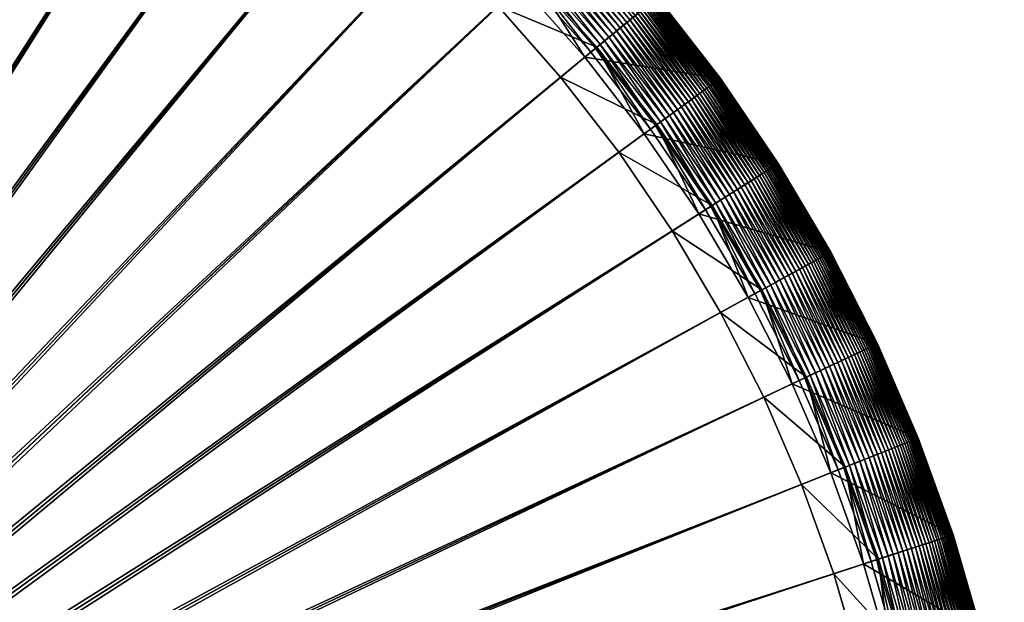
# Model space of a CAD drawing. Header units: millimetres. Extents: x -38.8 to 49.8, y -3.5 to 19.4.
# Tile 194 of 256: x -18 to -15.8, y 16.8 to 18.1. Entities that reach past the tile are written whole.
import ezdxf

# ---------------------------------------------------------------- set-up
doc = ezdxf.new("R2010")
doc.units = ezdxf.units.MM
doc.layers.get('0').update_dxf_attribs({"true_color": 0x5890e1})

msp = doc.modelspace()

# ---------------------------------------------------------------- meshes
at = {"color": 206, "true_color": 0x6c0888}
mesh = msp.add_polyface(dxfattribs=at)
corners = [(-19.309, 19.1946, -2.9828), (-19.2948, 16.0805, -2.9828), (-19.0992, 19.188, -2.9828), (-19.309, 16.0809, -3.3688), (-19.309, 19.1101, -3.3519), (-19.1046, 19.1037, -3.3519), (-19.2806, 16.0791, -2.9828), (-18.8903, 19.1683, -2.9828), (-19.2948, 16.0805, -3.3688), (-18.9009, 19.0845, -3.3519), (-19.2665, 16.0769, -2.9828), (-18.683, 19.1355, -2.9828), (-19.2806, 16.0791, -3.3688), (-18.6989, 19.0525, -3.3519), (-19.2526, 16.0738, -2.9828), (-18.4782, 19.0897, -2.9828), (-19.2665, 16.0769, -3.3688), (-18.4992, 19.0078, -3.3519), (-19.2389, 16.0698, -2.9828), (-18.2767, 19.0311, -2.9828), (-19.2526, 16.0738, -3.3688), (-18.3028, 18.9508, -3.3519), (-19.2255, 16.065, -2.9828), (-18.0792, 18.96, -2.9828), (-19.2389, 16.0698, -3.3688), (-18.1103, 18.8815, -3.3519), (-19.2124, 16.0593, -2.9828), (-17.8866, 18.8767, -2.9828), (-19.2255, 16.065, -3.3688), (-17.9226, 18.8002, -3.3519), (-19.1997, 16.0528, -2.9828), (-17.6996, 18.7814, -2.9828), (-19.2124, 16.0593, -3.3688), (-17.7403, 18.7074, -3.3519), (-19.1874, 16.0456, -2.9828), (-17.519, 18.6746, -2.9828), (-19.1997, 16.0528, -3.3688), (-17.5643, 18.6032, -3.3519), (-17.5049, 18.6968, -2.984), (-17.3375, 18.5675, -2.9831), (-17.33, 18.5779, -2.984), (-17.5118, 18.6859, -2.9831), (-17.3454, 18.5566, -2.9828), (-19.1756, 16.0376, -2.9828), (-19.1874, 16.0456, -3.3688), (-17.3951, 18.4883, -3.3519), (-17.5099, 18.6889, -3.6054), (-17.3355, 18.5703, -3.6054), (-17.3553, 18.5429, -5.8084), (-17.2644, 18.6681, -3.0341), (-17.2682, 18.6629, -3.0276), (-17.0959, 18.5292, -3.0276), (-17.2723, 18.6572, -3.0214), (-17.1003, 18.5238, -3.0214), (-17.2767, 18.6512, -3.0157), (-17.1051, 18.518, -3.0157), (-17.2814, 18.6447, -3.0103), (-17.1102, 18.5119, -3.0103), (-17.2864, 18.6379, -3.0053), (-17.1156, 18.5054, -3.0053), (-17.2916, 18.6306, -3.0008), (-17.1213, 18.4985, -3.0008), (-17.2972, 18.623, -2.9967), (-17.1273, 18.4912, -2.9967), (-17.3031, 18.6148, -2.9931), (-17.1337, 18.4834, -2.9931), (-17.3093, 18.6063, -2.9901), (-17.1405, 18.4753, -2.9901), (-17.3159, 18.5973, -2.9875), (-17.1475, 18.4667, -2.9875), (-17.3227, 18.5878, -2.9854), (-17.155, 18.4577, -2.9854), (-17.1628, 18.4483, -2.984), (-17.171, 18.4384, -2.9831), (-17.1796, 18.428, -2.9828), (-19.1644, 16.0288, -2.9828), (-19.1756, 16.0376, -3.3688), (-17.2334, 18.3629, -3.3519), (-17.1688, 18.441, -3.6054), (-17.1904, 18.415, -5.8084), (-17.2362, 18.707, -5.9621), (-17.0611, 18.5712, -5.9621), (-19.1537, 16.0194, -2.9828), (-17.0222, 18.2892, -2.9828), (-19.1644, 16.0288, -3.3688), (-17.08, 18.2276, -3.3519), (-19.1436, 16.0093, -2.9828), (-16.8738, 18.1408, -2.9828), (-19.1537, 16.0194, -3.3688), (-16.9354, 18.083, -3.3519), (-19.1341, 15.9986, -2.9828), (-16.735, 17.9834, -2.9828), (-19.1436, 16.0093, -3.3688), (-16.8001, 17.9295, -3.3519), (-19.1254, 15.9874, -2.9828), (-16.6064, 17.8176, -2.9828), (-19.1341, 15.9986, -3.3688), (-16.6747, 17.7679, -3.3519)]
mesh.append_faces([[corners[k] for k in face] for face in [(0, 1, 2), (2, 6, 7), (7, 10, 11), (11, 14, 15), (15, 18, 19), (19, 22, 23), (23, 26, 27), (27, 30, 31), (31, 34, 35), (38, 39, 40), (41, 42, 39), (35, 43, 42), (37, 47, 45), (46, 48, 47), (68, 71, 69), (70, 72, 71), (40, 73, 72), (39, 74, 73), (42, 75, 74), (45, 78, 77), (47, 79, 78), (48, 81, 79), (74, 82, 83), (83, 86, 87), (87, 90, 91), (91, 94, 95)]], dxfattribs={"vtx0": -1, "color": 206})
mesh.append_faces([[corners[k] for k in face] for face in [(3, 4, 5), (8, 5, 9), (12, 9, 13), (16, 13, 17), (20, 17, 21), (24, 21, 25), (28, 25, 29), (32, 29, 33), (36, 33, 37), (44, 37, 45), (37, 46, 47), (49, 50, 51), (50, 52, 53), (52, 54, 55), (54, 56, 57), (56, 58, 59), (58, 60, 61), (60, 62, 63), (62, 64, 65), (64, 66, 67), (66, 68, 69), (68, 70, 71), (70, 40, 72), (40, 39, 73), (39, 42, 74), (76, 45, 77), (45, 47, 78), (47, 48, 79), (48, 80, 81), (84, 77, 85), (88, 85, 89), (92, 89, 93), (96, 93, 97)]], dxfattribs={"vtx2": -1, "color": 206})
mesh = msp.add_polyface(dxfattribs=at)
corners = [(-19.2526, 16.0738, -3.3688), (-18.3028, 18.9508, -3.3519), (-19.2389, 16.0698, -3.3688), (-18.2767, 19.0311, -2.9828), (-19.2389, 16.0698, -2.9828), (-19.2255, 16.065, -2.9828), (-18.1103, 18.8815, -3.3519), (-19.2255, 16.065, -3.3688), (-18.0792, 18.96, -2.9828), (-19.2124, 16.0593, -2.9828), (-17.9226, 18.8002, -3.3519), (-19.2124, 16.0593, -3.3688), (-17.8866, 18.8767, -2.9828), (-19.1997, 16.0528, -2.9828), (-17.7403, 18.7074, -3.3519), (-19.1997, 16.0528, -3.3688), (-17.6996, 18.7814, -2.9828), (-19.1874, 16.0456, -2.9828), (-17.5643, 18.6032, -3.3519), (-19.1874, 16.0456, -3.3688), (-17.519, 18.6746, -2.9828), (-19.1756, 16.0376, -2.9828), (-17.3951, 18.4883, -3.3519), (-19.1756, 16.0376, -3.3688), (-17.3454, 18.5566, -2.9828), (-19.1644, 16.0288, -2.9828), (-17.2334, 18.3629, -3.3519), (-19.1644, 16.0288, -3.3688), (-17.1796, 18.428, -2.9828), (-19.1537, 16.0194, -2.9828), (-17.08, 18.2276, -3.3519), (-19.1537, 16.0194, -3.3688), (-17.0222, 18.2892, -2.9828), (-19.1436, 16.0093, -2.9828), (-16.9354, 18.083, -3.3519), (-19.1436, 16.0093, -3.3688), (-16.8738, 18.1408, -2.9828), (-19.1341, 15.9986, -2.9828), (-16.8001, 17.9295, -3.3519), (-19.1341, 15.9986, -3.3688), (-16.735, 17.9834, -2.9828), (-19.1254, 15.9874, -2.9828), (-16.6747, 17.7679, -3.3519), (-19.1254, 15.9874, -3.3688), (-16.6064, 17.8176, -2.9828), (-19.1174, 15.9756, -2.9828), (-16.4884, 17.644, -2.9828), (-16.5597, 17.5987, -3.3519), (-19.1174, 15.9756, -3.3688), (-19.1101, 15.9633, -2.9828), (-16.3816, 17.4633, -2.9828), (-16.4556, 17.4226, -3.3519), (-19.1101, 15.9633, -3.3688), (-19.1037, 15.9506, -2.9828), (-16.2863, 17.2764, -2.9828), (-16.3627, 17.2404, -3.3519), (-19.1037, 15.9506, -3.3688), (-19.098, 15.9375, -2.9828), (-16.2029, 17.0837, -2.9828), (-16.2815, 17.0526, -3.3519), (-19.098, 15.9375, -3.3688), (-19.0932, 15.9241, -2.9828), (-16.1318, 16.8863, -2.9828), (-16.2122, 16.8602, -3.3519), (-19.0932, 15.9241, -3.3688), (-19.0892, 15.9104, -2.9828), (-16.0733, 16.6848, -2.9828), (-16.1551, 16.6637, -3.3519), (-19.0892, 15.9104, -3.3688), (-19.0861, 15.8965, -2.9828), (-16.0275, 16.4799, -2.9828), (-16.1105, 16.4641, -3.3519), (-19.0861, 15.8965, -3.3688), (-19.0839, 15.8824, -2.9828), (-15.9947, 16.2727, -2.9828), (-16.0785, 16.2621, -3.3519), (-19.0839, 15.8824, -3.3688), (-19.0825, 15.8682, -2.9828), (-16.0593, 16.0584, -3.3519), (-19.0825, 15.8682, -3.3688), (-15.9749, 16.0637, -2.9828), (-19.0821, 15.854, -2.9828), (-16.0528, 15.854, -3.3519), (-19.0821, 15.854, -3.3688)]
mesh.append_faces([[corners[k] for k in face] for face in [(0, 1, 2), (2, 6, 7), (7, 10, 11), (11, 14, 15), (15, 18, 19), (19, 22, 23), (23, 26, 27), (27, 30, 31), (31, 34, 35), (35, 38, 39), (39, 42, 43), (44, 45, 46), (43, 47, 48), (46, 49, 50), (48, 51, 52), (50, 53, 54), (52, 55, 56), (54, 57, 58), (56, 59, 60), (58, 61, 62), (60, 63, 64), (62, 65, 66), (64, 67, 68), (66, 69, 70), (68, 71, 72), (70, 73, 74), (72, 75, 76), (76, 78, 79), (79, 82, 83)]], dxfattribs={"vtx0": -1, "color": 206})
mesh.append_faces([[corners[k] for k in face] for face in [(3, 4, 5), (8, 5, 9), (12, 9, 13), (16, 13, 17), (20, 17, 21), (24, 21, 25), (28, 25, 29), (32, 29, 33), (36, 33, 37), (40, 37, 41), (44, 41, 45), (43, 42, 47), (46, 45, 49), (48, 47, 51), (50, 49, 53), (52, 51, 55), (54, 53, 57), (56, 55, 59), (58, 57, 61), (60, 59, 63), (62, 61, 65), (64, 63, 67), (66, 65, 69), (68, 67, 71), (70, 69, 73), (72, 71, 75), (74, 73, 77), (76, 75, 78), (80, 77, 81), (79, 78, 82)]], dxfattribs={"vtx2": -1, "color": 206})
mesh = msp.add_polyface(dxfattribs=at)
corners = [(-17.08, 18.2276, -3.3519), (-16.8615, 18.1524, -3.6054), (-16.9354, 18.083, -3.3519), (-17.0106, 18.3015, -3.6054), (-16.8861, 18.1292, -5.8084), (-16.7406, 18.2659, -3.1333), (-16.5955, 18.0988, -3.1239), (-16.5942, 18.0998, -3.1333), (-16.7418, 18.2647, -3.1239), (-16.597, 18.0975, -3.1148), (-16.7432, 18.2634, -3.1148), (-16.5988, 18.096, -3.1057), (-16.7449, 18.2618, -3.1057), (-16.6009, 18.0943, -3.0969), (-16.7469, 18.2599, -3.0969), (-16.6033, 18.0924, -3.0882), (-16.7491, 18.2578, -3.0882), (-16.6059, 18.0901, -3.0797), (-16.7517, 18.2555, -3.0797), (-16.6089, 18.0877, -3.0714), (-16.7545, 18.2528, -3.0714), (-16.7576, 18.2499, -3.0634), (-16.6122, 18.0849, -3.0634), (-16.7611, 18.2466, -3.0556), (-16.6159, 18.0819, -3.0556), (-16.7648, 18.2431, -3.0481), (-16.6198, 18.0786, -3.0481), (-16.7689, 18.2393, -3.041), (-16.6241, 18.0751, -3.041), (-16.7733, 18.2351, -3.0341), (-16.6288, 18.0712, -3.0341), (-16.778, 18.2307, -3.0276), (-16.6338, 18.0671, -3.0276), (-16.7831, 18.2259, -3.0214), (-16.6392, 18.0626, -3.0214), (-16.7886, 18.2208, -3.0157), (-16.6449, 18.0579, -3.0157), (-16.7944, 18.2154, -3.0103), (-16.6511, 18.0528, -3.0103), (-16.8005, 18.2096, -3.0053), (-16.6576, 18.0474, -3.0053), (-16.8071, 18.2034, -3.0008), (-16.6645, 18.0417, -3.0008), (-16.814, 18.1969, -2.9967), (-16.6718, 18.0356, -2.9967), (-16.8213, 18.1901, -2.9931), (-16.6795, 18.0293, -2.9931), (-16.829, 18.1828, -2.9901), (-16.6877, 18.0225, -2.9901), (-16.8371, 18.1752, -2.9875), (-16.6963, 18.0154, -2.9875), (-16.8457, 18.1672, -2.9854), (-16.7053, 18.008, -2.9854), (-16.8546, 18.1588, -2.984), (-16.7147, 18.0002, -2.984), (-16.864, 18.15, -2.9831), (-16.7246, 17.992, -2.9831), (-16.8738, 18.1408, -2.9828), (-16.735, 17.9834, -2.9828), (-16.722, 17.9942, -3.6054), (-16.8001, 17.9295, -3.3519), (-16.748, 17.9726, -5.8084), (-16.7383, 18.2681, -5.9621), (-16.5918, 18.1019, -5.9621), (-16.5657, 17.8471, -2.9875), (-16.5751, 17.8402, -2.9854), (-16.5851, 17.833, -2.984), (-16.5955, 17.8255, -2.9831), (-16.6064, 17.8176, -2.9828), (-16.62, 17.8076, -5.8084)]
mesh.append_faces([[corners[k] for k in face] for face in [(0, 1, 2), (3, 4, 1), (5, 6, 7), (8, 9, 6), (10, 11, 9), (12, 13, 11), (14, 15, 13), (16, 17, 15), (18, 19, 17), (20, 22, 19), (21, 24, 22), (23, 26, 24), (25, 28, 26), (27, 30, 28), (29, 32, 30), (31, 34, 32), (33, 36, 34), (35, 38, 36), (37, 40, 38), (39, 42, 40), (41, 44, 42), (43, 46, 44), (45, 48, 46), (47, 50, 48), (49, 52, 50), (51, 54, 52), (53, 56, 54), (55, 58, 56), (2, 59, 60), (1, 61, 59), (4, 63, 61)]], dxfattribs={"vtx0": -1, "color": 206})
mesh.append_faces([[corners[k] for k in face] for face in [(20, 21, 22), (21, 23, 24), (23, 25, 26), (25, 27, 28), (27, 29, 30), (29, 31, 32), (31, 33, 34), (33, 35, 36), (35, 37, 38), (37, 39, 40), (39, 41, 42), (41, 43, 44), (43, 45, 46), (45, 47, 48), (47, 49, 50), (49, 51, 52), (51, 53, 54), (53, 55, 56), (55, 57, 58), (2, 1, 59), (1, 4, 61), (4, 62, 63), (48, 50, 64), (50, 52, 65), (52, 54, 66), (54, 56, 67), (56, 58, 68), (59, 61, 69)]], dxfattribs={"vtx2": -1, "color": 206})
mesh = msp.add_polyface(dxfattribs=at)
corners = [(-16.7383, 18.2681, -5.9621), (-16.5918, 18.1019, -3.181), (-16.5918, 18.1019, -5.9621), (-16.7383, 18.2681, -3.181), (-16.5918, 18.1019, -3.1713), (-16.7383, 18.268, -3.1713), (-16.592, 18.1017, -3.1617), (-16.7385, 18.2678, -3.1617), (-16.5925, 18.1013, -3.1522), (-16.739, 18.2674, -3.1522), (-16.5932, 18.1006, -3.1427), (-16.7397, 18.2667, -3.1427), (-16.5942, 18.0998, -3.1333), (-16.456, 17.9268, -3.181), (-16.456, 17.9268, -5.9621), (-16.456, 17.9268, -3.1713), (-16.4562, 17.9266, -3.1617), (-16.4568, 17.9262, -3.1522), (-16.4575, 17.9257, -3.1427), (-16.4586, 17.9249, -3.1333), (-16.5955, 18.0988, -3.1239), (-16.4599, 17.924, -3.1239), (-16.597, 18.0975, -3.1148), (-16.4615, 17.9228, -3.1148), (-16.5988, 18.096, -3.1057), (-16.4634, 17.9214, -3.1057), (-16.6009, 18.0943, -3.0969), (-16.4656, 17.9199, -3.0969), (-16.6033, 18.0924, -3.0882), (-16.468, 17.918, -3.0882), (-16.6059, 18.0901, -3.0797), (-16.4709, 17.916, -3.0797), (-16.6089, 18.0877, -3.0714), (-16.474, 17.9137, -3.0714), (-16.6122, 18.0849, -3.0634), (-16.4775, 17.9112, -3.0634), (-16.6159, 18.0819, -3.0556), (-16.4813, 17.9084, -3.0556), (-16.6198, 18.0786, -3.0481), (-16.4855, 17.9054, -3.0481), (-16.6241, 18.0751, -3.041), (-16.49, 17.9021, -3.041), (-16.6288, 18.0712, -3.0341), (-16.4949, 17.8986, -3.0341), (-16.6338, 18.0671, -3.0276), (-16.5001, 17.8947, -3.0276), (-16.6392, 18.0626, -3.0214), (-16.5058, 17.8906, -3.0214), (-16.6449, 18.0579, -3.0157), (-16.5118, 17.8863, -3.0157), (-16.6511, 18.0528, -3.0103), (-16.5182, 17.8816, -3.0103), (-16.6576, 18.0474, -3.0053), (-16.5251, 17.8766, -3.0053), (-16.6645, 18.0417, -3.0008), (-16.5323, 17.8713, -3.0008), (-16.6718, 18.0356, -2.9967), (-16.54, 17.8658, -2.9967), (-16.6795, 18.0293, -2.9931), (-16.5481, 17.8599, -2.9931), (-16.6877, 18.0225, -2.9901), (-16.5567, 17.8536, -2.9901), (-16.748, 17.9726, -5.8084)]
mesh.append_faces([[corners[k] for k in face] for face in [(0, 1, 2), (3, 4, 1), (5, 6, 4), (7, 8, 6), (9, 10, 8), (11, 12, 10), (2, 13, 14), (1, 15, 13), (4, 16, 15), (6, 17, 16), (8, 18, 17), (10, 19, 18), (12, 21, 19), (20, 23, 21), (22, 25, 23), (24, 27, 25), (26, 29, 27), (28, 31, 29), (30, 33, 31), (32, 35, 33), (34, 37, 35), (36, 39, 37), (38, 41, 39), (40, 43, 41), (42, 45, 43), (44, 47, 45), (46, 49, 47), (48, 51, 49), (50, 53, 51), (52, 55, 53), (54, 57, 55), (56, 59, 57)]], dxfattribs={"vtx0": -1, "color": 206})
mesh.append_faces([[corners[k] for k in face] for face in [(2, 1, 13), (1, 4, 15), (4, 6, 16), (6, 8, 17), (8, 10, 18), (10, 12, 19), (12, 20, 21), (20, 22, 23), (22, 24, 25), (24, 26, 27), (26, 28, 29), (28, 30, 31), (30, 32, 33), (32, 34, 35), (34, 36, 37), (36, 38, 39), (38, 40, 41), (40, 42, 43), (42, 44, 45), (44, 46, 47), (46, 48, 49), (48, 50, 51), (50, 52, 53), (52, 54, 55), (54, 56, 57), (56, 58, 59), (58, 60, 61), (62, 2, 14)]], dxfattribs={"vtx2": -1, "color": 206})
mesh = msp.add_polyface(dxfattribs=at)
corners = [(-16.6795, 18.0293, -2.9931), (-16.5567, 17.8536, -2.9901), (-16.5481, 17.8599, -2.9931), (-16.6877, 18.0225, -2.9901), (-16.5657, 17.8471, -2.9875), (-16.6963, 18.0154, -2.9875), (-16.5751, 17.8402, -2.9854), (-16.7053, 18.008, -2.9854), (-16.5851, 17.833, -2.984), (-16.7147, 18.0002, -2.984), (-16.5955, 17.8255, -2.9831), (-16.7246, 17.992, -2.9831), (-16.6064, 17.8176, -2.9828), (-16.8001, 17.9295, -3.3519), (-16.722, 17.9942, -3.6054), (-16.5927, 17.8275, -3.6054), (-16.6747, 17.7679, -3.3519), (-16.62, 17.8076, -5.8084), (-16.748, 17.9726, -5.8084), (-16.456, 17.9268, -5.9621), (-16.4562, 17.9266, -3.1617), (-16.4568, 17.9262, -3.1522), (-16.3323, 17.7431, -3.1522), (-16.4575, 17.9257, -3.1427), (-16.3331, 17.7426, -3.1427), (-16.4586, 17.9249, -3.1333), (-16.3342, 17.7419, -3.1333), (-16.4599, 17.924, -3.1239), (-16.3355, 17.741, -3.1239), (-16.4615, 17.9228, -3.1148), (-16.3372, 17.7399, -3.1148), (-16.4634, 17.9214, -3.1057), (-16.3392, 17.7387, -3.1057), (-16.4656, 17.9199, -3.0969), (-16.3414, 17.7372, -3.0969), (-16.468, 17.918, -3.0882), (-16.344, 17.7356, -3.0882), (-16.4709, 17.916, -3.0797), (-16.347, 17.7337, -3.0797), (-16.474, 17.9137, -3.0714), (-16.3503, 17.7316, -3.0714), (-16.4775, 17.9112, -3.0634), (-16.3539, 17.7293, -3.0634), (-16.4813, 17.9084, -3.0556), (-16.3579, 17.7268, -3.0556), (-16.4855, 17.9054, -3.0481), (-16.3622, 17.7241, -3.0481), (-16.49, 17.9021, -3.041), (-16.3669, 17.7211, -3.041), (-16.4949, 17.8986, -3.0341), (-16.372, 17.7178, -3.0341), (-16.5001, 17.8947, -3.0276), (-16.3775, 17.7143, -3.0276), (-16.5058, 17.8906, -3.0214), (-16.3834, 17.7106, -3.0214), (-16.5118, 17.8863, -3.0157), (-16.3897, 17.7066, -3.0157), (-16.5182, 17.8816, -3.0103), (-16.3964, 17.7023, -3.0103), (-16.5251, 17.8766, -3.0053), (-16.4036, 17.6978, -3.0053), (-16.5323, 17.8713, -3.0008), (-16.4111, 17.693, -3.0008), (-16.54, 17.8658, -2.9967), (-16.4192, 17.6879, -2.9967), (-16.4276, 17.6825, -2.9931), (-16.4366, 17.6769, -2.9901), (-16.446, 17.6709, -2.9875), (-16.4558, 17.6646, -2.9854), (-16.4662, 17.6581, -2.984), (-16.477, 17.6512, -2.9831), (-16.4884, 17.644, -2.9828), (-16.4741, 17.653, -3.6054), (-16.5597, 17.5987, -3.3519), (-16.5027, 17.6349, -5.8084), (-16.3314, 17.7436, -5.9621)]
mesh.append_faces([[corners[k] for k in face] for face in [(0, 1, 2), (3, 4, 1), (5, 6, 4), (7, 8, 6), (9, 10, 8), (11, 12, 10), (13, 15, 16), (14, 17, 15), (18, 19, 17), (49, 52, 50), (51, 54, 52), (53, 56, 54), (55, 58, 56), (57, 60, 58), (59, 62, 60), (61, 64, 62), (63, 65, 64), (2, 66, 65), (1, 67, 66), (4, 68, 67), (6, 69, 68), (8, 70, 69), (10, 71, 70), (16, 72, 73), (15, 74, 72), (17, 75, 74)]], dxfattribs={"vtx0": -1, "color": 206})
mesh.append_faces([[corners[k] for k in face] for face in [(13, 14, 15), (20, 21, 22), (21, 23, 24), (23, 25, 26), (25, 27, 28), (27, 29, 30), (29, 31, 32), (31, 33, 34), (33, 35, 36), (35, 37, 38), (37, 39, 40), (39, 41, 42), (41, 43, 44), (43, 45, 46), (45, 47, 48), (47, 49, 50), (49, 51, 52), (51, 53, 54), (53, 55, 56), (55, 57, 58), (57, 59, 60), (59, 61, 62), (61, 63, 64), (63, 2, 65), (2, 1, 66), (1, 4, 67), (4, 6, 68), (6, 8, 69), (8, 10, 70), (10, 12, 71), (16, 15, 72), (15, 17, 74), (17, 19, 75)]], dxfattribs={"vtx2": -1, "color": 206})
mesh = msp.add_polyface(dxfattribs=at)
corners = [(-16.456, 17.9268, -5.9621), (-16.456, 17.9268, -3.181), (-16.3314, 17.7436, -3.181), (-16.3314, 17.7436, -5.9621), (-16.456, 17.9268, -3.1713), (-16.3315, 17.7436, -3.1713), (-16.4562, 17.9266, -3.1617), (-16.3317, 17.7434, -3.1617), (-16.3323, 17.7431, -3.1522), (-16.4568, 17.9262, -3.1522), (-16.3331, 17.7426, -3.1427), (-16.4575, 17.9257, -3.1427), (-16.3342, 17.7419, -3.1333), (-16.4586, 17.9249, -3.1333), (-16.3355, 17.741, -3.1239), (-16.4599, 17.924, -3.1239), (-16.3372, 17.7399, -3.1148), (-16.4615, 17.9228, -3.1148), (-16.3392, 17.7387, -3.1057), (-16.4634, 17.9214, -3.1057), (-16.3414, 17.7372, -3.0969), (-16.4656, 17.9199, -3.0969), (-16.344, 17.7356, -3.0882), (-16.468, 17.918, -3.0882), (-16.347, 17.7337, -3.0797), (-16.4709, 17.916, -3.0797), (-16.3503, 17.7316, -3.0714), (-16.474, 17.9137, -3.0714), (-16.3539, 17.7293, -3.0634), (-16.4775, 17.9112, -3.0634), (-16.3579, 17.7268, -3.0556), (-16.4813, 17.9084, -3.0556), (-16.3622, 17.7241, -3.0481), (-16.4855, 17.9054, -3.0481), (-16.3669, 17.7211, -3.041), (-16.49, 17.9021, -3.041), (-16.372, 17.7178, -3.0341), (-16.2187, 17.5529, -3.181), (-16.2187, 17.5529, -5.9621), (-16.2187, 17.5529, -3.1713), (-16.219, 17.5527, -3.1617), (-16.2195, 17.5524, -3.1522), (-16.2204, 17.552, -3.1427), (-16.2215, 17.5513, -3.1333), (-16.2229, 17.5506, -3.1239), (-16.2246, 17.5496, -3.1148), (-16.2267, 17.5485, -3.1057), (-16.229, 17.5472, -3.0969), (-16.2318, 17.5457, -3.0882), (-16.2348, 17.544, -3.0797), (-16.2382, 17.5422, -3.0714), (-16.242, 17.5401, -3.0634), (-16.2461, 17.5378, -3.0556), (-16.2506, 17.5353, -3.0481), (-16.2555, 17.5326, -3.041), (-16.2608, 17.5297, -3.0341), (-16.3775, 17.7143, -3.0276), (-16.2665, 17.5266, -3.0276), (-16.3834, 17.7106, -3.0214), (-16.2726, 17.5232, -3.0214), (-16.3897, 17.7066, -3.0157), (-16.2791, 17.5196, -3.0157), (-16.3964, 17.7023, -3.0103), (-16.2861, 17.5158, -3.0103), (-16.4036, 17.6978, -3.0053), (-16.2935, 17.5117, -3.0053), (-16.4111, 17.693, -3.0008), (-16.3014, 17.5074, -3.0008), (-16.4192, 17.6879, -2.9967), (-16.3097, 17.5028, -2.9967), (-16.4276, 17.6825, -2.9931), (-16.3185, 17.498, -2.9931), (-16.4366, 17.6769, -2.9901), (-16.3278, 17.4929, -2.9901), (-16.446, 17.6709, -2.9875), (-16.3375, 17.4876, -2.9875), (-16.5027, 17.6349, -5.8084)]
mesh.append_faces([[corners[k] for k in face] for face in [(0, 2, 3), (1, 5, 2), (4, 7, 5), (6, 8, 7), (9, 10, 8), (11, 12, 10), (13, 14, 12), (15, 16, 14), (17, 18, 16), (19, 20, 18), (21, 22, 20), (23, 24, 22), (25, 26, 24), (27, 28, 26), (29, 30, 28), (31, 32, 30), (33, 34, 32), (35, 36, 34), (3, 37, 38), (2, 39, 37), (5, 40, 39), (7, 41, 40), (8, 42, 41), (10, 43, 42), (12, 44, 43), (14, 45, 44), (16, 46, 45), (18, 47, 46)]], dxfattribs={"vtx0": -1, "color": 206})
mesh.append_faces([[corners[k] for k in face] for face in [(0, 1, 2), (1, 4, 5), (4, 6, 7), (3, 2, 37), (2, 5, 39), (5, 7, 40), (7, 8, 41), (8, 10, 42), (10, 12, 43), (12, 14, 44), (14, 16, 45), (16, 18, 46), (18, 20, 47), (20, 22, 48), (22, 24, 49), (24, 26, 50), (26, 28, 51), (28, 30, 52), (30, 32, 53), (32, 34, 54), (34, 36, 55), (36, 56, 57), (56, 58, 59), (58, 60, 61), (60, 62, 63), (62, 64, 65), (64, 66, 67), (66, 68, 69), (68, 70, 71), (70, 72, 73), (72, 74, 75), (76, 3, 38)]], dxfattribs={"vtx2": -1, "color": 206})
mesh = msp.add_polyface(dxfattribs=at)
corners = [(-16.3414, 17.7372, -3.0969), (-16.2318, 17.5457, -3.0882), (-16.229, 17.5472, -3.0969), (-16.344, 17.7356, -3.0882), (-16.2348, 17.544, -3.0797), (-16.347, 17.7337, -3.0797), (-16.2382, 17.5422, -3.0714), (-16.3503, 17.7316, -3.0714), (-16.242, 17.5401, -3.0634), (-16.3539, 17.7293, -3.0634), (-16.2461, 17.5378, -3.0556), (-16.3579, 17.7268, -3.0556), (-16.2506, 17.5353, -3.0481), (-16.3622, 17.7241, -3.0481), (-16.2555, 17.5326, -3.041), (-16.3669, 17.7211, -3.041), (-16.2608, 17.5297, -3.0341), (-16.372, 17.7178, -3.0341), (-16.2665, 17.5266, -3.0276), (-16.3775, 17.7143, -3.0276), (-16.2726, 17.5232, -3.0214), (-16.3834, 17.7106, -3.0214), (-16.2791, 17.5196, -3.0157), (-16.3897, 17.7066, -3.0157), (-16.2861, 17.5158, -3.0103), (-16.3964, 17.7023, -3.0103), (-16.2935, 17.5117, -3.0053), (-16.4036, 17.6978, -3.0053), (-16.3014, 17.5074, -3.0008), (-16.4111, 17.693, -3.0008), (-16.3097, 17.5028, -2.9967), (-16.4192, 17.6879, -2.9967), (-16.3185, 17.498, -2.9931), (-16.4276, 17.6825, -2.9931), (-16.3278, 17.4929, -2.9901), (-16.4366, 17.6769, -2.9901), (-16.3375, 17.4876, -2.9875), (-16.446, 17.6709, -2.9875), (-16.4558, 17.6646, -2.9854), (-16.3478, 17.4819, -2.9854), (-16.4662, 17.6581, -2.984), (-16.3585, 17.476, -2.984), (-16.477, 17.6512, -2.9831), (-16.3698, 17.4698, -2.9831), (-16.4884, 17.644, -2.9828), (-16.3816, 17.4633, -2.9828), (-16.5597, 17.5987, -3.3519), (-16.4741, 17.653, -3.6054), (-16.3668, 17.4715, -3.6054), (-16.4556, 17.4226, -3.3519), (-16.5027, 17.6349, -5.8084), (-16.3964, 17.4552, -5.8084), (-16.2187, 17.5529, -5.9621), (-16.1675, 17.3323, -3.0276), (-16.1738, 17.3293, -3.0214), (-16.1805, 17.3261, -3.0157), (-16.1877, 17.3227, -3.0103), (-16.1954, 17.3191, -3.0053), (-16.2035, 17.3153, -3.0008), (-16.2121, 17.3113, -2.9967), (-16.2212, 17.307, -2.9931), (-16.2307, 17.3025, -2.9901), (-16.2408, 17.2978, -2.9875), (-16.2514, 17.2928, -2.9854), (-16.2625, 17.2875, -2.984), (-16.2741, 17.2821, -2.9831), (-16.2863, 17.2764, -2.9828), (-16.271, 17.2835, -3.6054), (-16.3627, 17.2404, -3.3519), (-16.3016, 17.2692, -5.8084), (-16.1181, 17.3555, -5.9621)]
mesh.append_faces([[corners[k] for k in face] for face in [(0, 1, 2), (3, 4, 1), (5, 6, 4), (7, 8, 6), (9, 10, 8), (11, 12, 10), (13, 14, 12), (15, 16, 14), (17, 18, 16), (19, 20, 18), (21, 22, 20), (23, 24, 22), (25, 26, 24), (27, 28, 26), (29, 30, 28), (31, 32, 30), (33, 34, 32), (35, 36, 34), (37, 39, 36), (38, 41, 39), (40, 43, 41), (42, 45, 43), (46, 48, 49), (47, 51, 48), (50, 52, 51), (28, 59, 58), (30, 60, 59), (32, 61, 60), (34, 62, 61), (36, 63, 62), (39, 64, 63), (41, 65, 64), (43, 66, 65), (49, 67, 68), (48, 69, 67), (51, 70, 69)]], dxfattribs={"vtx0": -1, "color": 206})
mesh.append_faces([[corners[k] for k in face] for face in [(37, 38, 39), (38, 40, 41), (40, 42, 43), (42, 44, 45), (46, 47, 48), (47, 50, 51), (16, 18, 53), (18, 20, 54), (20, 22, 55), (22, 24, 56), (24, 26, 57), (26, 28, 58), (28, 30, 59), (30, 32, 60), (32, 34, 61), (34, 36, 62), (36, 39, 63), (39, 41, 64), (41, 43, 65), (43, 45, 66), (49, 48, 67), (48, 51, 69), (51, 52, 70)]], dxfattribs={"vtx2": -1, "color": 206})
mesh = msp.add_polyface(dxfattribs=at)
corners = [(-16.2187, 17.5529, -5.9621), (-16.2187, 17.5529, -3.181), (-16.1181, 17.3555, -3.181), (-16.1181, 17.3555, -5.9621), (-16.2187, 17.5529, -3.1713), (-16.1181, 17.3555, -3.1713), (-16.219, 17.5527, -3.1617), (-16.1184, 17.3554, -3.1617), (-16.2195, 17.5524, -3.1522), (-16.119, 17.3551, -3.1522), (-16.2204, 17.552, -3.1427), (-16.1198, 17.3547, -3.1427), (-16.2215, 17.5513, -3.1333), (-16.121, 17.3541, -3.1333), (-16.2229, 17.5506, -3.1239), (-16.1225, 17.3534, -3.1239), (-16.2246, 17.5496, -3.1148), (-16.1242, 17.3526, -3.1148), (-16.2267, 17.5485, -3.1057), (-16.1264, 17.3516, -3.1057), (-16.229, 17.5472, -3.0969), (-16.1288, 17.3505, -3.0969), (-16.2318, 17.5457, -3.0882), (-16.1316, 17.3491, -3.0882), (-16.2348, 17.544, -3.0797), (-16.1347, 17.3477, -3.0797), (-16.2382, 17.5422, -3.0714), (-16.1383, 17.346, -3.0714), (-16.242, 17.5401, -3.0634), (-16.1421, 17.3442, -3.0634), (-16.2461, 17.5378, -3.0556), (-16.1464, 17.3422, -3.0556), (-16.2506, 17.5353, -3.0481), (-16.1511, 17.34, -3.0481), (-16.2555, 17.5326, -3.041), (-16.1561, 17.3376, -3.041), (-16.2608, 17.5297, -3.0341), (-16.1616, 17.335, -3.0341), (-16.1675, 17.3323, -3.0276), (-16.2665, 17.5266, -3.0276), (-16.1738, 17.3293, -3.0214), (-16.2726, 17.5232, -3.0214), (-16.1805, 17.3261, -3.0157), (-16.2791, 17.5196, -3.0157), (-16.1877, 17.3227, -3.0103), (-16.2861, 17.5158, -3.0103), (-16.1954, 17.3191, -3.0053), (-16.2935, 17.5117, -3.0053), (-16.2035, 17.3153, -3.0008), (-16.0301, 17.1522, -3.181), (-16.0301, 17.1522, -3.1713), (-16.0304, 17.152, -3.1617), (-16.031, 17.1518, -3.1522), (-16.0319, 17.1515, -3.1427), (-16.0331, 17.151, -3.1333), (-16.0346, 17.1504, -3.1239), (-16.0364, 17.1497, -3.1148), (-16.0386, 17.1488, -3.1057), (-16.0411, 17.1478, -3.0969), (-16.044, 17.1467, -3.0882), (-16.0472, 17.1454, -3.0797), (-16.0508, 17.144, -3.0714), (-16.0548, 17.1424, -3.0634), (-16.0592, 17.1407, -3.0556), (-16.064, 17.1388, -3.0481), (-16.0692, 17.1367, -3.041)]
mesh.append_faces([[corners[k] for k in face] for face in [(0, 2, 3), (1, 5, 2), (4, 7, 5), (6, 9, 7), (8, 11, 9), (10, 13, 11), (12, 15, 13), (14, 17, 15), (16, 19, 17), (18, 21, 19), (20, 23, 21), (22, 25, 23), (24, 27, 25), (26, 29, 27), (28, 31, 29), (30, 33, 31), (32, 35, 33), (34, 37, 35), (36, 38, 37), (39, 40, 38), (41, 42, 40), (43, 44, 42), (45, 46, 44), (47, 48, 46)]], dxfattribs={"vtx0": -1, "color": 206})
mesh.append_faces([[corners[k] for k in face] for face in [(0, 1, 2), (1, 4, 5), (4, 6, 7), (6, 8, 9), (8, 10, 11), (10, 12, 13), (12, 14, 15), (14, 16, 17), (16, 18, 19), (18, 20, 21), (20, 22, 23), (22, 24, 25), (24, 26, 27), (26, 28, 29), (28, 30, 31), (30, 32, 33), (32, 34, 35), (34, 36, 37), (3, 2, 49), (2, 5, 50), (5, 7, 51), (7, 9, 52), (9, 11, 53), (11, 13, 54), (13, 15, 55), (15, 17, 56), (17, 19, 57), (19, 21, 58), (21, 23, 59), (23, 25, 60), (25, 27, 61), (27, 29, 62), (29, 31, 63), (31, 33, 64), (33, 35, 65)]], dxfattribs={"vtx2": -1, "color": 206})
mesh = msp.add_polyface(dxfattribs=at)
corners = [(-16.1181, 17.3555, -5.9621), (-16.0301, 17.1522, -3.181), (-16.0301, 17.1522, -5.9621), (-16.1181, 17.3555, -3.181), (-16.0301, 17.1522, -3.1713), (-16.1181, 17.3555, -3.1713), (-16.0304, 17.152, -3.1617), (-16.1184, 17.3554, -3.1617), (-16.031, 17.1518, -3.1522), (-16.119, 17.3551, -3.1522), (-16.0319, 17.1515, -3.1427), (-16.1198, 17.3547, -3.1427), (-16.0331, 17.151, -3.1333), (-16.121, 17.3541, -3.1333), (-16.0346, 17.1504, -3.1239), (-16.1225, 17.3534, -3.1239), (-16.0364, 17.1497, -3.1148), (-16.1242, 17.3526, -3.1148), (-16.0386, 17.1488, -3.1057), (-16.1264, 17.3516, -3.1057), (-16.0411, 17.1478, -3.0969), (-16.1288, 17.3505, -3.0969), (-16.044, 17.1467, -3.0882), (-16.1316, 17.3491, -3.0882), (-16.0472, 17.1454, -3.0797), (-16.1347, 17.3477, -3.0797), (-16.0508, 17.144, -3.0714), (-16.1383, 17.346, -3.0714), (-16.0548, 17.1424, -3.0634), (-16.1421, 17.3442, -3.0634), (-16.0592, 17.1407, -3.0556), (-16.1464, 17.3422, -3.0556), (-16.064, 17.1388, -3.0481), (-16.1511, 17.34, -3.0481), (-16.0692, 17.1367, -3.041), (-16.1561, 17.3376, -3.041), (-16.1616, 17.335, -3.0341), (-16.0748, 17.1345, -3.0341), (-16.1675, 17.3323, -3.0276), (-16.0808, 17.1321, -3.0276), (-16.1738, 17.3293, -3.0214), (-16.0873, 17.1295, -3.0214), (-16.1805, 17.3261, -3.0157), (-16.0943, 17.1268, -3.0157), (-16.1877, 17.3227, -3.0103), (-16.1017, 17.1238, -3.0103), (-16.1954, 17.3191, -3.0053), (-16.1095, 17.1207, -3.0053), (-16.2035, 17.3153, -3.0008), (-16.1179, 17.1174, -3.0008), (-16.2121, 17.3113, -2.9967), (-16.1267, 17.1139, -2.9967), (-16.2212, 17.307, -2.9931), (-16.136, 17.1102, -2.9931), (-16.2307, 17.3025, -2.9901), (-16.1459, 17.1063, -2.9901), (-16.2408, 17.2978, -2.9875), (-16.1562, 17.1022, -2.9875), (-16.2514, 17.2928, -2.9854), (-16.1671, 17.0979, -2.9854), (-16.2625, 17.2875, -2.984), (-16.1785, 17.0934, -2.984), (-16.2741, 17.2821, -2.9831), (-16.1904, 17.0887, -2.9831), (-16.2863, 17.2764, -2.9828), (-16.2029, 17.0837, -2.9828), (-16.3627, 17.2404, -3.3519), (-16.271, 17.2835, -3.6054), (-16.1872, 17.09, -3.6054), (-16.2815, 17.0526, -3.3519), (-16.3016, 17.2692, -5.8084), (-16.2186, 17.0775, -5.8084), (-15.9551, 16.9437, -3.181), (-15.9551, 16.9437, -3.1713), (-15.9554, 16.9436, -3.1617), (-15.956, 16.9434, -3.1522), (-15.9569, 16.9431, -3.1427), (-15.9581, 16.9427, -3.1333), (-15.9597, 16.9422, -3.1239)]
mesh.append_faces([[corners[k] for k in face] for face in [(0, 1, 2), (3, 4, 1), (5, 6, 4), (7, 8, 6), (9, 10, 8), (11, 12, 10), (13, 14, 12), (15, 16, 14), (17, 18, 16), (19, 20, 18), (21, 22, 20), (23, 24, 22), (25, 26, 24), (27, 28, 26), (29, 30, 28), (31, 32, 30), (33, 34, 32), (35, 37, 34), (36, 39, 37), (38, 41, 39), (40, 43, 41), (42, 45, 43), (44, 47, 45), (46, 49, 47), (48, 51, 49), (50, 53, 51), (52, 55, 53), (54, 57, 55), (56, 59, 57), (58, 61, 59), (60, 63, 61), (62, 65, 63), (66, 68, 69), (67, 71, 68), (70, 2, 71)]], dxfattribs={"vtx0": -1, "color": 206})
mesh.append_faces([[corners[k] for k in face] for face in [(35, 36, 37), (36, 38, 39), (38, 40, 41), (40, 42, 43), (42, 44, 45), (44, 46, 47), (46, 48, 49), (48, 50, 51), (50, 52, 53), (52, 54, 55), (54, 56, 57), (56, 58, 59), (58, 60, 61), (60, 62, 63), (62, 64, 65), (66, 67, 68), (67, 70, 71), (70, 0, 2), (2, 1, 72), (1, 4, 73), (4, 6, 74), (6, 8, 75), (8, 10, 76), (10, 12, 77), (12, 14, 78)]], dxfattribs={"vtx2": -1, "color": 206})
mesh = msp.add_polyface(dxfattribs=at)
corners = [(-16.0301, 17.1522, -5.9621), (-15.9551, 16.9437, -3.181), (-15.9551, 16.9437, -5.9621), (-16.0301, 17.1522, -3.181), (-15.9551, 16.9437, -3.1713), (-16.0301, 17.1522, -3.1713), (-15.9554, 16.9436, -3.1617), (-16.0304, 17.152, -3.1617), (-15.956, 16.9434, -3.1522), (-16.031, 17.1518, -3.1522), (-15.9569, 16.9431, -3.1427), (-16.0319, 17.1515, -3.1427), (-15.9581, 16.9427, -3.1333), (-16.0331, 17.151, -3.1333), (-15.9597, 16.9422, -3.1239), (-16.0346, 17.1504, -3.1239), (-16.0364, 17.1497, -3.1148), (-15.9615, 16.9416, -3.1148), (-16.0386, 17.1488, -3.1057), (-15.9638, 16.9409, -3.1057), (-16.0411, 17.1478, -3.0969), (-15.9663, 16.9401, -3.0969), (-16.044, 17.1467, -3.0882), (-15.9693, 16.9391, -3.0882), (-16.0472, 17.1454, -3.0797), (-15.9726, 16.938, -3.0797), (-16.0508, 17.144, -3.0714), (-15.9763, 16.9368, -3.0714), (-16.0548, 17.1424, -3.0634), (-15.9803, 16.9355, -3.0634), (-16.0592, 17.1407, -3.0556), (-15.9848, 16.9341, -3.0556), (-16.064, 17.1388, -3.0481), (-15.9897, 16.9325, -3.0481), (-16.0692, 17.1367, -3.041), (-15.995, 16.9307, -3.041), (-16.0748, 17.1345, -3.0341), (-16.0008, 16.9289, -3.0341), (-16.0808, 17.1321, -3.0276), (-16.007, 16.9269, -3.0276), (-16.0873, 17.1295, -3.0214), (-16.0136, 16.9247, -3.0214), (-16.0943, 17.1268, -3.0157), (-16.0207, 16.9224, -3.0157), (-16.1017, 17.1238, -3.0103), (-16.0283, 16.9199, -3.0103), (-16.1095, 17.1207, -3.0053), (-16.0363, 16.9173, -3.0053), (-16.1179, 17.1174, -3.0008), (-16.0448, 16.9146, -3.0008), (-16.1267, 17.1139, -2.9967), (-16.0539, 16.9116, -2.9967), (-16.136, 17.1102, -2.9931), (-16.0634, 16.9085, -2.9931), (-16.1459, 17.1063, -2.9901), (-16.0735, 16.9053, -2.9901), (-16.1562, 17.1022, -2.9875), (-16.084, 16.9018, -2.9875), (-16.1671, 17.0979, -2.9854), (-16.0952, 16.8982, -2.9854), (-16.1785, 17.0934, -2.984), (-16.1068, 16.8944, -2.984), (-16.1904, 17.0887, -2.9831), (-16.1191, 16.8904, -2.9831), (-16.2029, 17.0837, -2.9828), (-16.1318, 16.8863, -2.9828), (-16.2815, 17.0526, -3.3519), (-16.1872, 17.09, -3.6054), (-16.1158, 16.8915, -3.6054), (-16.2186, 17.0775, -5.8084), (-16.1479, 16.8811, -5.8084)]
mesh.append_faces([[corners[k] for k in face] for face in [(0, 1, 2), (3, 4, 1), (5, 6, 4), (7, 8, 6), (9, 10, 8), (11, 12, 10), (13, 14, 12), (15, 17, 14), (16, 19, 17), (18, 21, 19), (20, 23, 21), (22, 25, 23), (24, 27, 25), (26, 29, 27), (28, 31, 29), (30, 33, 31), (32, 35, 33), (34, 37, 35), (36, 39, 37), (38, 41, 39), (40, 43, 41), (42, 45, 43), (44, 47, 45), (46, 49, 47), (48, 51, 49), (50, 53, 51), (52, 55, 53), (54, 57, 55), (56, 59, 57), (58, 61, 59), (69, 2, 70)]], dxfattribs={"vtx0": -1, "color": 206})
mesh.append_faces([[corners[k] for k in face] for face in [(15, 16, 17), (16, 18, 19), (18, 20, 21), (20, 22, 23), (22, 24, 25), (24, 26, 27), (26, 28, 29), (28, 30, 31), (30, 32, 33), (32, 34, 35), (34, 36, 37), (36, 38, 39), (38, 40, 41), (40, 42, 43), (42, 44, 45), (44, 46, 47), (46, 48, 49), (48, 50, 51), (50, 52, 53), (52, 54, 55), (54, 56, 57), (56, 58, 59), (58, 60, 61), (60, 62, 63), (62, 64, 65), (66, 67, 68), (67, 69, 70), (69, 0, 2)]], dxfattribs={"vtx2": -1, "color": 206})
mesh = msp.add_polyface(dxfattribs=at)
corners = [(-16.1785, 17.0934, -2.984), (-16.1191, 16.8904, -2.9831), (-16.1068, 16.8944, -2.984), (-16.1904, 17.0887, -2.9831), (-16.1318, 16.8863, -2.9828), (-16.2815, 17.0526, -3.3519), (-16.1158, 16.8915, -3.6054), (-16.2122, 16.8602, -3.3519), (-16.1872, 17.09, -3.6054), (-16.1479, 16.8811, -5.8084), (-15.9551, 16.9437, -5.9621), (-15.9551, 16.9437, -3.181), (-15.8932, 16.731, -3.181), (-15.8932, 16.731, -5.9621), (-15.9551, 16.9437, -3.1713), (-15.8933, 16.731, -3.1713), (-15.9554, 16.9436, -3.1617), (-15.8936, 16.7309, -3.1617), (-15.956, 16.9434, -3.1522), (-15.8942, 16.7307, -3.1522), (-15.9569, 16.9431, -3.1427), (-15.8951, 16.7305, -3.1427), (-15.9581, 16.9427, -3.1333), (-15.8964, 16.7302, -3.1333), (-15.9597, 16.9422, -3.1239), (-15.8979, 16.7298, -3.1239), (-15.9615, 16.9416, -3.1148), (-15.8998, 16.7293, -3.1148), (-15.9638, 16.9409, -3.1057), (-15.9021, 16.7287, -3.1057), (-15.9663, 16.9401, -3.0969), (-15.9047, 16.728, -3.0969), (-15.9693, 16.9391, -3.0882), (-15.9077, 16.7273, -3.0882), (-15.9726, 16.938, -3.0797), (-15.9111, 16.7264, -3.0797), (-15.9763, 16.9368, -3.0714), (-15.9148, 16.7254, -3.0714), (-15.9803, 16.9355, -3.0634), (-15.919, 16.7244, -3.0634), (-15.9848, 16.9341, -3.0556), (-15.9236, 16.7232, -3.0556), (-15.9897, 16.9325, -3.0481), (-15.9285, 16.7219, -3.0481), (-15.995, 16.9307, -3.041), (-15.934, 16.7205, -3.041), (-16.0008, 16.9289, -3.0341), (-15.9398, 16.719, -3.0341), (-16.007, 16.9269, -3.0276), (-15.9461, 16.7174, -3.0276), (-16.0136, 16.9247, -3.0214), (-15.9529, 16.7157, -3.0214), (-16.0207, 16.9224, -3.0157), (-15.9601, 16.7138, -3.0157), (-16.0283, 16.9199, -3.0103), (-15.9678, 16.7118, -3.0103), (-16.0363, 16.9173, -3.0053), (-15.976, 16.7097, -3.0053), (-16.0448, 16.9146, -3.0008), (-15.9847, 16.7075, -3.0008), (-16.0539, 16.9116, -2.9967), (-15.9939, 16.7051, -2.9967), (-16.0634, 16.9085, -2.9931), (-16.0036, 16.7027, -2.9931), (-16.0735, 16.9053, -2.9901), (-16.0138, 16.7, -2.9901), (-16.084, 16.9018, -2.9875), (-16.0246, 16.6973, -2.9875), (-16.0952, 16.8982, -2.9854), (-16.0359, 16.6943, -2.9854), (-16.0478, 16.6913, -2.984), (-16.0603, 16.6881, -2.9831), (-16.0733, 16.6848, -2.9828), (-16.0569, 16.689, -3.6054), (-16.0897, 16.6805, -5.8084)]
mesh.append_faces([[corners[k] for k in face] for face in [(0, 1, 2), (3, 4, 1), (5, 6, 7), (8, 9, 6), (10, 12, 13), (11, 15, 12), (14, 17, 15), (16, 19, 17), (18, 21, 19), (20, 23, 21), (22, 25, 23), (24, 27, 25), (26, 29, 27), (28, 31, 29), (30, 33, 31), (32, 35, 33), (34, 37, 35), (36, 39, 37), (38, 41, 39), (40, 43, 41), (42, 45, 43), (44, 47, 45), (46, 49, 47), (48, 51, 49), (50, 53, 51)]], dxfattribs={"vtx0": -1, "color": 206})
mesh.append_faces([[corners[k] for k in face] for face in [(10, 11, 12), (11, 14, 15), (14, 16, 17), (16, 18, 19), (18, 20, 21), (20, 22, 23), (22, 24, 25), (24, 26, 27), (26, 28, 29), (28, 30, 31), (30, 32, 33), (32, 34, 35), (34, 36, 37), (36, 38, 39), (38, 40, 41), (40, 42, 43), (42, 44, 45), (44, 46, 47), (46, 48, 49), (48, 50, 51), (50, 52, 53), (52, 54, 55), (54, 56, 57), (56, 58, 59), (58, 60, 61), (60, 62, 63), (62, 64, 65), (64, 66, 67), (66, 68, 69), (68, 2, 70), (2, 1, 71), (1, 4, 72), (7, 6, 73), (6, 9, 74), (9, 10, 13)]], dxfattribs={"vtx2": -1, "color": 206})
mesh = msp.add_polyface(dxfattribs=at)
corners = [(-16.0207, 16.9224, -3.0157), (-15.9678, 16.7118, -3.0103), (-15.9601, 16.7138, -3.0157), (-16.0283, 16.9199, -3.0103), (-15.976, 16.7097, -3.0053), (-16.0363, 16.9173, -3.0053), (-15.9847, 16.7075, -3.0008), (-16.0448, 16.9146, -3.0008), (-15.9939, 16.7051, -2.9967), (-16.0539, 16.9116, -2.9967), (-16.0036, 16.7027, -2.9931), (-16.0634, 16.9085, -2.9931), (-16.0138, 16.7, -2.9901), (-16.0735, 16.9053, -2.9901), (-16.0246, 16.6973, -2.9875), (-16.084, 16.9018, -2.9875), (-16.0359, 16.6943, -2.9854), (-16.0952, 16.8982, -2.9854), (-16.0478, 16.6913, -2.984), (-16.1068, 16.8944, -2.984), (-16.0603, 16.6881, -2.9831), (-16.1191, 16.8904, -2.9831), (-16.0733, 16.6848, -2.9828), (-16.2122, 16.8602, -3.3519), (-16.0569, 16.689, -3.6054), (-16.1551, 16.6637, -3.3519), (-16.1158, 16.8915, -3.6054), (-16.0897, 16.6805, -5.8084), (-16.1479, 16.8811, -5.8084), (-15.8932, 16.731, -5.9621), (-15.8932, 16.731, -3.181), (-15.8449, 16.5148, -3.181), (-15.8449, 16.5148, -5.9621), (-15.8933, 16.731, -3.1713), (-15.8449, 16.5148, -3.1713), (-15.8936, 16.7309, -3.1617), (-15.8453, 16.5147, -3.1617), (-15.8942, 16.7307, -3.1522), (-15.8459, 16.5146, -3.1522), (-15.8951, 16.7305, -3.1427), (-15.8468, 16.5144, -3.1427), (-15.8964, 16.7302, -3.1333), (-15.8481, 16.5142, -3.1333), (-15.8979, 16.7298, -3.1239), (-15.8497, 16.5139, -3.1239), (-15.8998, 16.7293, -3.1148), (-15.8516, 16.5135, -3.1148), (-15.9021, 16.7287, -3.1057), (-15.8539, 16.5131, -3.1057), (-15.9047, 16.728, -3.0969), (-15.8566, 16.5126, -3.0969), (-15.9077, 16.7273, -3.0882), (-15.8596, 16.512, -3.0882), (-15.9111, 16.7264, -3.0797), (-15.863, 16.5113, -3.0797), (-15.9148, 16.7254, -3.0714), (-15.8668, 16.5106, -3.0714), (-15.919, 16.7244, -3.0634), (-15.871, 16.5098, -3.0634), (-15.9236, 16.7232, -3.0556), (-15.8757, 16.5089, -3.0556), (-15.9285, 16.7219, -3.0481), (-15.8807, 16.5079, -3.0481), (-15.934, 16.7205, -3.041), (-15.8862, 16.5069, -3.041), (-15.9398, 16.719, -3.0341), (-15.8921, 16.5058, -3.0341), (-15.9461, 16.7174, -3.0276), (-15.8985, 16.5045, -3.0276), (-15.9529, 16.7157, -3.0214), (-15.9054, 16.5032, -3.0214), (-15.9127, 16.5018, -3.0157), (-15.9205, 16.5004, -3.0103), (-15.9288, 16.4988, -3.0053), (-15.9376, 16.4971, -3.0008), (-15.947, 16.4953, -2.9967), (-15.9568, 16.4934, -2.9931), (-15.9672, 16.4914, -2.9901), (-15.9781, 16.4894, -2.9875), (-15.9896, 16.4872, -2.9854), (-16.0017, 16.4849, -2.984), (-16.0143, 16.4825, -2.9831), (-16.0275, 16.4799, -2.9828), (-16.0109, 16.4831, -3.6054), (-16.0441, 16.4768, -5.8084)]
mesh.append_faces([[corners[k] for k in face] for face in [(0, 1, 2), (3, 4, 1), (5, 6, 4), (7, 8, 6), (9, 10, 8), (11, 12, 10), (13, 14, 12), (15, 16, 14), (17, 18, 16), (19, 20, 18), (21, 22, 20), (23, 24, 25), (26, 27, 24), (28, 29, 27), (29, 31, 32), (30, 34, 31), (33, 36, 34), (35, 38, 36), (37, 40, 38), (39, 42, 40), (41, 44, 42), (43, 46, 44), (45, 48, 46), (47, 50, 48)]], dxfattribs={"vtx0": -1, "color": 206})
mesh.append_faces([[corners[k] for k in face] for face in [(29, 30, 31), (30, 33, 34), (33, 35, 36), (35, 37, 38), (37, 39, 40), (39, 41, 42), (41, 43, 44), (43, 45, 46), (45, 47, 48), (47, 49, 50), (49, 51, 52), (51, 53, 54), (53, 55, 56), (55, 57, 58), (57, 59, 60), (59, 61, 62), (61, 63, 64), (63, 65, 66), (65, 67, 68), (67, 69, 70), (69, 2, 71), (2, 1, 72), (1, 4, 73), (4, 6, 74), (6, 8, 75), (8, 10, 76), (10, 12, 77), (12, 14, 78), (14, 16, 79), (16, 18, 80), (18, 20, 81), (20, 22, 82), (25, 24, 83), (24, 27, 84), (27, 29, 32)]], dxfattribs={"vtx2": -1, "color": 206})

doc.saveas('drawing.dxf')
